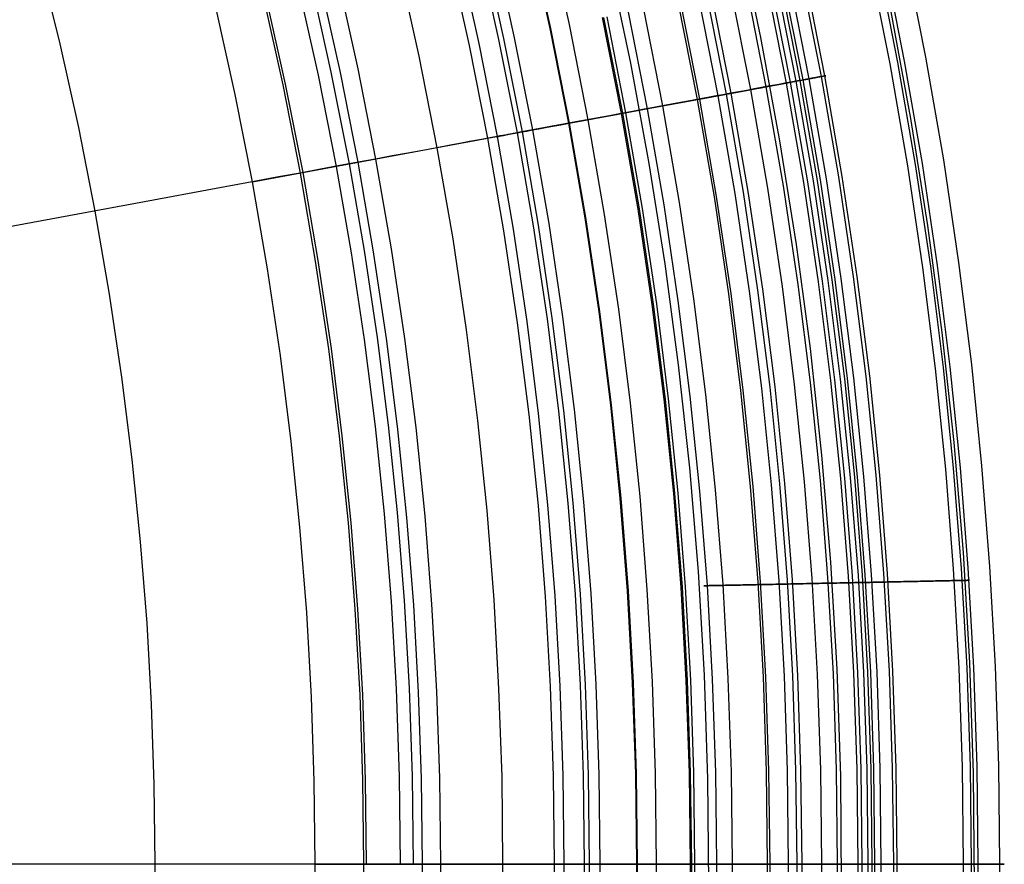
# Model space of a CAD drawing. Header units: millimetres. Extents: x -14 to 488, y -50 to 50.
# Tile 24 of 256: x 145 to 156, y 0 to 10. Entities that reach past the tile are written whole.
import ezdxf

# ---------------------------------------------------------------- set-up
doc = ezdxf.new("R2010")
doc.units = ezdxf.units.MM
doc.header["$MEASUREMENT"] = 0
doc.layers.add('Default', color=7, linetype='Continuous')

msp = doc.modelspace()

# ---------------------------------------------------------------- linework, layer by layer
at = {"layer": 'Default'}
for points in [[(150.63, 10.506), (150.868, 9.435), (151.078, 8.366), (151.263, 7.3), (151.421, 6.239), (151.553, 5.182), (151.66, 4.131), (151.742, 3.087), (151.8, 2.05), (151.835, 1.02), (151.846, 0)], [(150.64, 10.508), (150.878, 9.437), (151.089, 8.368), (151.273, 7.302), (151.431, 6.24), (151.563, 5.183), (151.67, 4.132), (151.753, 3.087), (151.811, 2.05), (151.845, 1.021), (151.856, 0)], [(150.848, 10.557), (151.087, 9.481), (151.299, 8.407), (151.484, 7.336), (151.643, 6.269), (151.776, 5.207), (151.884, 4.151), (151.966, 3.102), (152.025, 2.06), (152.059, 1.025), (152.071, 0)], [(153.103, -10.067), (153.348, -8.842), (153.559, -7.617), (153.739, -6.388), (153.888, -5.155), (154.005, -3.918), (154.089, -2.692), (154.142, -1.463), (154.163, -0.234), (154.154, 0.995), (154.114, 2.205), (154.043, 3.413), (153.942, 4.619), (153.812, 5.822), (153.654, 6.997), (153.468, 8.168), (153.253, 9.334), (153.01, 10.494)], [(153.103, -10.067), (153.348, -8.842), (153.559, -7.617), (153.739, -6.388), (153.888, -5.155), (154.005, -3.918), (154.089, -2.692), (154.142, -1.463), (154.163, -0.234), (154.154, 0.995), (154.114, 2.205), (154.043, 3.413), (153.942, 4.619), (153.812, 5.822), (153.654, 6.997), (153.468, 8.168), (153.253, 9.334), (153.01, 10.494)], [(150.056, 10.371), (150.291, 9.314), (150.499, 8.259), (150.681, 7.207), (150.837, 6.159), (150.968, 5.116), (151.073, 4.078), (151.154, 3.047), (151.212, 2.023), (151.246, 1.007), (151.257, 0)], [(150.111, 10.384), (150.347, 9.325), (150.555, 8.269), (150.737, 7.216), (150.893, 6.166), (151.024, 5.122), (151.13, 4.083), (151.211, 3.051), (151.269, 2.026), (151.302, 1.009), (151.314, 0)], [(150.228, 10.411), (150.464, 9.35), (150.673, 8.291), (150.856, 7.235), (151.012, 6.183), (151.143, 5.136), (151.249, 4.094), (151.331, 3.059), (151.388, 2.031), (151.422, 1.011), (151.434, 0)], [(149.726, 10.294), (149.959, 9.244), (150.166, 8.197), (150.346, 7.153), (150.501, 6.113), (150.631, 5.077), (150.736, 4.048), (150.816, 3.024), (150.873, 2.008), (150.907, 1), (150.918, 0)], [(149.832, 10.318), (150.066, 9.266), (150.273, 8.217), (150.454, 7.17), (150.609, 6.127), (150.739, 5.09), (150.844, 4.057), (150.925, 3.032), (150.982, 2.013), (151.016, 1.002), (151.027, 0)], [(154.882, 10.276), (155.112, 9.112), (155.313, 7.952), (155.485, 6.795), (155.629, 5.644), (155.745, 4.5), (155.835, 3.362), (155.898, 2.232), (155.936, 1.112), (155.948, 0)], [(145.101, 10.208), (145.335, 9.263), (145.545, 8.319), (145.73, 7.376), (145.893, 6.437), (146.032, 5.501), (146.149, 4.569), (146.243, 3.642), (146.316, 2.722), (146.367, 1.807), (146.397, 0.9), (146.407, 0)], [(145.101, 10.208), (145.335, 9.263), (145.545, 8.319), (145.73, 7.376), (145.893, 6.437), (146.032, 5.501), (146.149, 4.569), (146.243, 3.642), (146.316, 2.722), (146.367, 1.807), (146.397, 0.9), (146.407, 0)], [(149.159, 10.16), (149.389, 9.125), (149.593, 8.091), (149.772, 7.06), (149.924, 6.034), (150.052, 5.012), (150.156, 3.995), (150.235, 2.985), (150.291, 1.982), (150.325, 0.987), (150.336, 0)], [(151.636, -9.754), (151.873, -8.567), (152.078, -7.381), (152.253, -6.19), (152.397, -4.995), (152.51, -3.796), (152.591, -2.608), (152.642, -1.418), (152.663, -0.227), (152.654, 0.964), (152.615, 2.136), (152.547, 3.307), (152.449, 4.475), (152.323, 5.641), (152.17, 6.78), (151.99, 7.914), (151.782, 9.044), (151.546, 10.168)], [(154.48, 10.192), (154.708, 9.037), (154.907, 7.886), (155.078, 6.74), (155.221, 5.598), (155.336, 4.463), (155.425, 3.335), (155.488, 2.214), (155.525, 1.102), (155.537, 0)], [(154.568, 10.21), (154.796, 9.054), (154.995, 7.901), (155.166, 6.752), (155.31, 5.608), (155.425, 4.471), (155.514, 3.341), (155.577, 2.218), (155.614, 1.104), (155.627, 0)], [(154.643, 10.226), (154.872, 9.068), (155.072, 7.913), (155.243, 6.762), (155.386, 5.617), (155.502, 4.478), (155.591, 3.346), (155.654, 2.222), (155.692, 1.106), (155.704, 0)], [(153.708, 10.03), (153.932, 8.894), (154.128, 7.761), (154.296, 6.632), (154.437, 5.509), (154.551, 4.392), (154.638, 3.282), (154.7, 2.179), (154.736, 1.085), (154.748, 0)], [(153.747, 10.038), (153.972, 8.901), (154.168, 7.767), (154.336, 6.638), (154.477, 5.514), (154.591, 4.395), (154.678, 3.284), (154.74, 2.181), (154.776, 1.086), (154.788, 0)], [(148.023, 9.935), (148.252, 8.911), (148.456, 7.88), (148.625, 6.904), (148.771, 5.925), (148.896, 4.942), (148.997, 3.957), (149.077, 2.969), (149.133, 1.98), (149.167, 0.99), (149.179, 0)], [(149.331, 0), (149.319, 0.994), (149.285, 1.987), (149.228, 2.98), (149.149, 3.971), (149.047, 4.959), (148.922, 5.946), (148.775, 6.929), (148.605, 7.908), (148.401, 8.942), (148.172, 9.97)], [(148.274, 9.953), (148.5, 8.938), (148.699, 7.926), (148.874, 6.916), (149.024, 5.91), (149.149, 4.909), (149.25, 3.914), (149.328, 2.924), (149.383, 1.942), (149.416, 0.967), (149.427, 0)], [(148.475, 10), (148.701, 8.98), (148.902, 7.963), (149.078, 6.949), (149.228, 5.938), (149.354, 4.933), (149.456, 3.932), (149.534, 2.938), (149.589, 1.951), (149.622, 0.971), (149.633, 0)], [(153.088, 9.9), (153.31, 8.779), (153.503, 7.661), (153.669, 6.547), (153.808, 5.438), (153.92, 4.335), (154.006, 3.239), (154.067, 2.151), (154.103, 1.071), (154.115, 0)], [(153.315, 9.948), (153.537, 8.821), (153.732, 7.697), (153.898, 6.578), (154.038, 5.464), (154.151, 4.356), (154.237, 3.255), (154.298, 2.161), (154.335, 1.076), (154.347, 0)], [(153.36, 9.957), (153.583, 8.829), (153.777, 7.705), (153.944, 6.584), (154.083, 5.469), (154.196, 4.36), (154.283, 3.258), (154.344, 2.163), (154.381, 1.077), (154.393, 0)], [(153.425, 9.971), (153.648, 8.841), (153.842, 7.715), (154.009, 6.593), (154.149, 5.477), (154.262, 4.366), (154.349, 3.262), (154.411, 2.166), (154.447, 1.078), (154.459, 0)], [(153.47, 9.98), (153.693, 8.85), (153.888, 7.722), (154.055, 6.599), (154.195, 5.482), (154.308, 4.37), (154.395, 3.265), (154.457, 2.168), (154.493, 1.079), (154.505, 0)], [(153.502, 9.987), (153.725, 8.856), (153.92, 7.728), (154.087, 6.604), (154.227, 5.485), (154.34, 4.373), (154.427, 3.267), (154.489, 2.17), (154.525, 1.08), (154.537, 0)], [(153.571, 10.001), (153.795, 8.868), (153.99, 7.739), (154.157, 6.613), (154.298, 5.493), (154.411, 4.379), (154.498, 3.272), (154.56, 2.173), (154.596, 1.082), (154.608, 0)], [(147.63, 9.802), (147.852, 8.802), (148.049, 7.805), (148.22, 6.811), (148.368, 5.821), (148.491, 4.835), (148.591, 3.854), (148.668, 2.88), (148.722, 1.912), (148.754, 0.952), (148.765, 0)], [(147.659, 9.808), (147.881, 8.808), (148.078, 7.811), (148.25, 6.816), (148.398, 5.825), (148.521, 4.838), (148.621, 3.857), (148.698, 2.882), (148.752, 1.914), (148.784, 0.953), (148.795, 0)], [(152.547, 9.787), (152.765, 8.678), (152.957, 7.573), (153.121, 6.471), (153.258, 5.375), (153.369, 4.285), (153.454, 3.202), (153.514, 2.126), (153.55, 1.059), (153.562, 0)], [(152.64, 9.806), (152.859, 8.695), (153.051, 7.588), (153.215, 6.484), (153.353, 5.386), (153.464, 4.294), (153.549, 3.208), (153.61, 2.13), (153.645, 1.061), (153.657, 0)], [(152.695, 9.818), (152.914, 8.706), (153.106, 7.597), (153.27, 6.492), (153.408, 5.392), (153.519, 4.299), (153.605, 3.212), (153.665, 2.133), (153.701, 1.062), (153.713, 0)], [(152.913, 9.864), (153.134, 8.746), (153.327, 7.632), (153.492, 6.522), (153.63, 5.418), (153.742, 4.319), (153.828, 3.227), (153.889, 2.143), (153.924, 1.067), (153.936, 0)], [(148.219, 0), (148.208, 0.94), (148.176, 1.888), (148.123, 2.843), (148.047, 3.805), (147.949, 4.773), (147.827, 5.746), (147.681, 6.724), (147.512, 7.706), (147.317, 8.69), (147.098, 9.677)], [(152.315, 9.738), (152.532, 8.635), (152.723, 7.535), (152.886, 6.439), (153.022, 5.349), (153.133, 4.264), (153.218, 3.186), (153.278, 2.116), (153.313, 1.053), (153.325, 0)], [(152.341, 9.744), (152.559, 8.64), (152.749, 7.539), (152.913, 6.443), (153.049, 5.352), (153.16, 4.266), (153.245, 3.188), (153.305, 2.117), (153.34, 1.054), (153.352, 0)], [(151.511, 9.569), (151.725, 8.485), (151.911, 7.405), (152.072, 6.328), (152.206, 5.256), (152.314, 4.19), (152.398, 3.131), (152.457, 2.079), (152.492, 1.035), (152.503, 0)], [(151.752, 9.62), (151.967, 8.53), (152.155, 7.444), (152.316, 6.361), (152.451, 5.284), (152.56, 4.212), (152.644, 3.147), (152.703, 2.09), (152.738, 1.041), (152.75, 0)], [(151.926, 9.656), (152.142, 8.563), (152.33, 7.472), (152.492, 6.385), (152.627, 5.304), (152.737, 4.228), (152.821, 3.159), (152.88, 2.098), (152.916, 1.044), (152.927, 0)], [(151.926, 9.656), (152.142, 8.563), (152.33, 7.472), (152.492, 6.385), (152.627, 5.304), (152.737, 4.228), (152.821, 3.159), (152.88, 2.098), (152.916, 1.044), (152.927, 0)], [(154.57, -10.379), (154.822, -9.116), (155.041, -7.854), (155.226, -6.587), (155.379, -5.315), (155.5, -4.04), (155.586, -2.775), (155.641, -1.509), (155.663, -0.242), (155.653, 1.026), (155.612, 2.273), (155.539, 3.519), (155.436, 4.762), (155.301, 6.003), (155.138, 7.214), (154.947, 8.422), (154.725, 9.624)], [(151.461, 9.559), (151.675, 8.476), (151.861, 7.396), (152.021, 6.321), (152.155, 5.25), (152.264, 4.186), (152.347, 3.127), (152.406, 2.077), (152.441, 1.034), (152.452, 0)], [(151.475, 9.562), (151.689, 8.479), (151.876, 7.399), (152.036, 6.323), (152.17, 5.252), (152.278, 4.187), (152.362, 3.128), (152.42, 2.077), (152.455, 1.034), (152.467, 0)], [(151.027, 0), (151.016, -1.002), (150.982, -2.013), (150.925, -3.032), (150.844, -4.057), (150.739, -5.09), (150.609, -6.127), (150.454, -7.17), (150.273, -8.217), (150.066, -9.266), (149.832, -10.318)], [(151.314, 0), (151.302, -1.009), (151.269, -2.026), (151.211, -3.051), (151.13, -4.083), (151.024, -5.122), (150.893, -6.166), (150.737, -7.216), (150.555, -8.269), (150.347, -9.325), (150.111, -10.384)], [(151.856, 0), (151.845, -1.021), (151.811, -2.05), (151.753, -3.087), (151.67, -4.132), (151.563, -5.183), (151.431, -6.24), (151.273, -7.302), (151.089, -8.368), (150.878, -9.437), (150.64, -10.508)], [(152.452, 0), (152.441, -1.034), (152.406, -2.077), (152.347, -3.127), (152.264, -4.186), (152.155, -5.25), (152.021, -6.321), (151.861, -7.396), (151.675, -8.476), (151.461, -9.559)], [(152.467, 0), (152.455, -1.034), (152.42, -2.077), (152.362, -3.128), (152.278, -4.187), (152.17, -5.252), (152.036, -6.323), (151.876, -7.399), (151.689, -8.479), (151.475, -9.562)], [(152.503, 0), (152.492, -1.035), (152.457, -2.079), (152.398, -3.131), (152.314, -4.19), (152.206, -5.256), (152.072, -6.328), (151.911, -7.405), (151.725, -8.485), (151.511, -9.569)], [(152.75, 0), (152.738, -1.041), (152.703, -2.09), (152.644, -3.147), (152.56, -4.212), (152.451, -5.284), (152.316, -6.361), (152.155, -7.444), (151.967, -8.53), (151.752, -9.62)], [(152.927, 0), (152.916, -1.044), (152.88, -2.098), (152.821, -3.159), (152.737, -4.228), (152.627, -5.304), (152.492, -6.385), (152.33, -7.472), (152.142, -8.563), (151.926, -9.656)], [(152.927, 0), (152.916, -1.044), (152.88, -2.098), (152.821, -3.159), (152.737, -4.228), (152.627, -5.304), (152.492, -6.385), (152.33, -7.472), (152.142, -8.563), (151.926, -9.656)], [(153.325, 0), (153.313, -1.053), (153.278, -2.116), (153.218, -3.186), (153.133, -4.264), (153.022, -5.349), (152.886, -6.439), (152.723, -7.535), (152.532, -8.635), (152.315, -9.738)], [(153.562, 0), (153.55, -1.059), (153.514, -2.126), (153.454, -3.202), (153.369, -4.285), (153.258, -5.375), (153.121, -6.471), (152.957, -7.573), (152.765, -8.678), (152.547, -9.787)], [(153.657, 0), (153.645, -1.061), (153.61, -2.13), (153.549, -3.208), (153.464, -4.294), (153.353, -5.386), (153.215, -6.484), (153.051, -7.588), (152.859, -8.695), (152.64, -9.806)], [(153.713, 0), (153.701, -1.062), (153.665, -2.133), (153.605, -3.212), (153.519, -4.299), (153.408, -5.392), (153.27, -6.492), (153.106, -7.597), (152.914, -8.706), (152.695, -9.818)], [(153.936, 0), (153.924, -1.067), (153.889, -2.143), (153.828, -3.227), (153.742, -4.319), (153.63, -5.418), (153.492, -6.522), (153.327, -7.632), (153.134, -8.746), (152.913, -9.864)], [(154.115, 0), (154.103, -1.071), (154.067, -2.151), (154.006, -3.239), (153.92, -4.335), (153.808, -5.438), (153.669, -6.547), (153.503, -7.661), (153.31, -8.779), (153.088, -9.9)], [(154.347, 0), (154.335, -1.076), (154.298, -2.161), (154.237, -3.255), (154.151, -4.356), (154.038, -5.464), (153.898, -6.578), (153.732, -7.697), (153.537, -8.821), (153.315, -9.948)], [(154.459, 0), (154.447, -1.078), (154.411, -2.166), (154.349, -3.262), (154.262, -4.366), (154.149, -5.477), (154.009, -6.593), (153.842, -7.715), (153.648, -8.841), (153.425, -9.971)], [(154.505, 0), (154.493, -1.079), (154.457, -2.168), (154.395, -3.265), (154.308, -4.37), (154.195, -5.482), (154.055, -6.599), (153.888, -7.722), (153.693, -8.85), (153.47, -9.98)], [(154.537, 0), (154.525, -1.08), (154.489, -2.17), (154.427, -3.267), (154.34, -4.373), (154.227, -5.485), (154.087, -6.604), (153.92, -7.728), (153.725, -8.856), (153.502, -9.987)], [(154.748, 0), (154.736, -1.085), (154.7, -2.179), (154.638, -3.282), (154.551, -4.392), (154.437, -5.509), (154.296, -6.632), (154.128, -7.761), (153.932, -8.894), (153.708, -10.03)], [(154.788, 0), (154.776, -1.086), (154.74, -2.181), (154.678, -3.284), (154.591, -4.395), (154.477, -5.514), (154.336, -6.638), (154.168, -7.767), (153.972, -8.901), (153.747, -10.038)], [(155.537, 0), (155.525, -1.102), (155.488, -2.214), (155.425, -3.335), (155.336, -4.463), (155.221, -5.598), (155.078, -6.74), (154.907, -7.886), (154.708, -9.037), (154.48, -10.192)], [(155.627, 0), (155.614, -1.104), (155.577, -2.218), (155.514, -3.341), (155.425, -4.471), (155.31, -5.608), (155.166, -6.752), (154.995, -7.901), (154.796, -9.054), (154.568, -10.21)], [(155.704, 0), (155.692, -1.106), (155.654, -2.222), (155.591, -3.346), (155.502, -4.478), (155.386, -5.617), (155.243, -6.762), (155.072, -7.913), (154.872, -9.068), (154.643, -10.226)], [(155.948, 0), (155.936, -1.112), (155.898, -2.232), (155.835, -3.362), (155.745, -4.5), (155.629, -5.644), (155.485, -6.795), (155.313, -7.952), (155.112, -9.112), (154.882, -10.276)], [(146.407, 0), (146.397, -0.9), (146.367, -1.807), (146.316, -2.722), (146.243, -3.642), (146.149, -4.569), (146.032, -5.501), (145.893, -6.437), (145.73, -7.376), (145.545, -8.319), (145.335, -9.263), (145.101, -10.208)], [(146.407, 0), (146.397, -0.9), (146.367, -1.807), (146.316, -2.722), (146.243, -3.642), (146.149, -4.569), (146.032, -5.501), (145.893, -6.437), (145.73, -7.376), (145.545, -8.319), (145.335, -9.263), (145.101, -10.208)], [(147.098, -9.677), (147.317, -8.69), (147.512, -7.706), (147.681, -6.724), (147.827, -5.746), (147.949, -4.773), (148.047, -3.805), (148.123, -2.843), (148.176, -1.888), (148.208, -0.94), (148.219, 0)], [(148.765, 0), (148.754, -0.952), (148.722, -1.912), (148.668, -2.88), (148.591, -3.854), (148.491, -4.835), (148.368, -5.821), (148.22, -6.811), (148.049, -7.805), (147.852, -8.802), (147.63, -9.802)], [(149.427, 0), (149.416, -0.967), (149.383, -1.942), (149.328, -2.924), (149.25, -3.914), (149.149, -4.909), (149.024, -5.91), (148.874, -6.916), (148.699, -7.926), (148.5, -8.938), (148.274, -9.953)], [(149.633, 0), (149.622, -0.971), (149.589, -1.951), (149.534, -2.938), (149.456, -3.932), (149.354, -4.933), (149.228, -5.938), (149.078, -6.949), (148.902, -7.963), (148.701, -8.98), (148.475, -10)], [(150.336, 0), (150.325, -0.987), (150.291, -1.982), (150.235, -2.985), (150.156, -3.995), (150.052, -5.012), (149.924, -6.034), (149.772, -7.06), (149.593, -8.091), (149.389, -9.125), (149.159, -10.16)], [(150.918, 0), (150.907, -1), (150.873, -2.008), (150.816, -3.024), (150.736, -4.048), (150.631, -5.077), (150.501, -6.113), (150.346, -7.153), (150.166, -8.197), (149.959, -9.244), (149.726, -10.294)], [(151.257, 0), (151.246, -1.007), (151.212, -2.023), (151.154, -3.047), (151.073, -4.078), (150.968, -5.116), (150.837, -6.159), (150.681, -7.207), (150.499, -8.259), (150.291, -9.314), (150.056, -10.371)], [(151.434, 0), (151.422, -1.011), (151.388, -2.031), (151.331, -3.059), (151.249, -4.094), (151.143, -5.136), (151.012, -6.183), (150.856, -7.235), (150.673, -8.291), (150.464, -9.35), (150.228, -10.411)], [(151.846, 0), (151.835, -1.02), (151.8, -2.05), (151.742, -3.087), (151.66, -4.131), (151.553, -5.182), (151.421, -6.239), (151.263, -7.3), (151.078, -8.366), (150.868, -9.435), (150.63, -10.506)], [(152.071, 0), (152.059, -1.025), (152.025, -2.06), (151.966, -3.102), (151.884, -4.151), (151.776, -5.207), (151.643, -6.269), (151.484, -7.336), (151.299, -8.407), (151.087, -9.481), (150.848, -10.557)], [(153.352, 0), (153.34, -1.054), (153.305, -2.117), (153.245, -3.188), (153.16, -4.266), (153.049, -5.352), (152.913, -6.443), (152.749, -7.539), (152.559, -8.64), (152.341, -9.744)], [(154.393, 0), (154.381, -1.077), (154.344, -2.163), (154.283, -3.258), (154.196, -4.36), (154.083, -5.469), (153.944, -6.584), (153.777, -7.705), (153.583, -8.829), (153.36, -9.957)], [(154.608, 0), (154.596, -1.082), (154.56, -2.173), (154.498, -3.272), (154.411, -4.379), (154.298, -5.493), (154.157, -6.613), (153.99, -7.739), (153.795, -8.868), (153.571, -10.001)]]:
    msp.add_lwpolyline(points, dxfattribs=at)
at = {"layer": 'Default', "extrusion": (-0.181963, 0.983305, 0)}
msp.add_lwpolyline([(-147.659, 77.808), (-147.658, 77.812), (-147.656, 77.816), (-147.655, 77.821), (-147.653, 77.825), (-147.652, 77.829), (-147.65, 77.833), (-147.648, 77.838), (-147.646, 77.842), (-147.644, 77.846), (-147.641, 77.85), (-147.639, 77.854), (-147.636, 77.859), (-147.634, 77.863), (-147.631, 77.867), (-147.628, 77.871), (-147.625, 77.875), (-147.622, 77.879), (-147.619, 77.882), (-147.615, 77.886), (-147.612, 77.89), (-147.608, 77.893), (-147.605, 77.897), (-147.601, 77.901), (-147.597, 77.904), (-147.593, 77.907), (-147.589, 77.91), (-147.585, 77.913), (-147.581, 77.916), (-147.577, 77.919), (-147.572, 77.922), (-147.568, 77.925), (-147.563, 77.927), (-147.559, 77.93), (-147.554, 77.932), (-147.549, 77.934), (-147.545, 77.936), (-147.54, 77.938), (-147.535, 77.94), (-147.53, 77.942), (-147.525, 77.943), (-147.52, 77.945), (-147.515, 77.946), (-147.51, 77.947), (-147.506, 77.948), (-147.501, 77.949), (-147.496, 77.95), (-147.491, 77.951), (-147.486, 77.951), (-147.481, 77.952), (-147.476, 77.952), (-147.471, 77.952), (-147.466, 77.952), (-147.461, 77.952), (-147.456, 77.952), (-147.452, 77.951), (-147.447, 77.951), (-147.442, 77.95), (-147.438, 77.95), (-147.433, 77.949), (-147.429, 77.948), (-147.424, 77.947), (-147.42, 77.946), (-147.415, 77.945), (-147.411, 77.944)], dxfattribs=at)
at = {"layer": 'Default', "extrusion": (-0.120553, 0.992707, 0)}
for points in [[(-151.892, 25.334), (-151.892, 25.301), (-151.893, 25.267), (-151.895, 25.234), (-151.898, 25.2), (-151.901, 25.165), (-151.906, 25.131), (-151.911, 25.096), (-151.917, 25.061), (-151.924, 25.027), (-151.931, 24.992), (-151.94, 24.957), (-151.95, 24.922), (-151.96, 24.887), (-151.972, 24.852), (-151.984, 24.817), (-151.997, 24.782), (-152.011, 24.748), (-152.026, 24.713), (-152.042, 24.679), (-152.059, 24.645), (-152.077, 24.612), (-152.096, 24.579), (-152.116, 24.546), (-152.136, 24.514), (-152.158, 24.482), (-152.18, 24.45), (-152.203, 24.419), (-152.227, 24.389), (-152.252, 24.359), (-152.278, 24.33), (-152.304, 24.301), (-152.331, 24.274), (-152.359, 24.247), (-152.387, 24.22), (-152.417, 24.195), (-152.446, 24.17), (-152.477, 24.146), (-152.508, 24.123), (-152.539, 24.1), (-152.571, 24.079), (-152.603, 24.058), (-152.636, 24.039), (-152.669, 24.02), (-152.703, 24.002), (-152.737, 23.985), (-152.771, 23.969), (-152.805, 23.954), (-152.84, 23.94), (-152.874, 23.926), (-152.909, 23.914), (-152.944, 23.903), (-152.979, 23.892), (-153.014, 23.883), (-153.049, 23.874), (-153.084, 23.866), (-153.119, 23.859), (-153.154, 23.853), (-153.188, 23.848), (-153.223, 23.844), (-153.257, 23.84), (-153.291, 23.838), (-153.325, 23.836), (-153.358, 23.835), (-153.392, 23.834), (-153.425, 23.835), (-153.459, 23.836), (-153.492, 23.838), (-153.527, 23.84), (-153.561, 23.844), (-153.595, 23.848), (-153.63, 23.853), (-153.665, 23.859), (-153.7, 23.866), (-153.735, 23.874), (-153.769, 23.883), (-153.804, 23.892), (-153.839, 23.903), (-153.874, 23.914), (-153.909, 23.926), (-153.944, 23.94), (-153.978, 23.954), (-154.013, 23.969), (-154.047, 23.985), (-154.081, 24.002), (-154.114, 24.02), (-154.147, 24.039), (-154.18, 24.058), (-154.213, 24.079), (-154.244, 24.1), (-154.276, 24.123), (-154.307, 24.146), (-154.337, 24.17), (-154.367, 24.195), (-154.396, 24.22), (-154.425, 24.247), (-154.452, 24.274), (-154.48, 24.301), (-154.506, 24.33), (-154.531, 24.359), (-154.556, 24.389), (-154.58, 24.419), (-154.603, 24.45), (-154.626, 24.482), (-154.647, 24.514), (-154.668, 24.546), (-154.688, 24.579), (-154.706, 24.612), (-154.724, 24.645), (-154.741, 24.679), (-154.757, 24.713), (-154.772, 24.748), (-154.786, 24.782), (-154.8, 24.817), (-154.812, 24.852), (-154.823, 24.887), (-154.834, 24.922), (-154.843, 24.957), (-154.852, 24.992), (-154.86, 25.027), (-154.867, 25.061), (-154.873, 25.096), (-154.878, 25.131), (-154.882, 25.165), (-154.886, 25.2), (-154.888, 25.234), (-154.89, 25.267), (-154.891, 25.301), (-154.892, 25.334)], [(-154.892, 25.334), (-154.891, 25.368), (-154.89, 25.401), (-154.888, 25.435), (-154.886, 25.469), (-154.882, 25.503), (-154.878, 25.538), (-154.873, 25.573), (-154.867, 25.607), (-154.86, 25.642), (-154.852, 25.677), (-154.843, 25.712), (-154.834, 25.747), (-154.823, 25.782), (-154.812, 25.817), (-154.8, 25.852), (-154.786, 25.886), (-154.772, 25.921), (-154.757, 25.955), (-154.741, 25.989), (-154.724, 26.023), (-154.706, 26.057), (-154.688, 26.09), (-154.668, 26.123), (-154.647, 26.155), (-154.626, 26.187), (-154.603, 26.219), (-154.58, 26.249), (-154.556, 26.28), (-154.531, 26.31), (-154.506, 26.339), (-154.48, 26.367), (-154.452, 26.395), (-154.425, 26.422), (-154.396, 26.448), (-154.367, 26.474), (-154.337, 26.499), (-154.307, 26.523), (-154.276, 26.546), (-154.244, 26.568), (-154.213, 26.59), (-154.18, 26.61), (-154.147, 26.63), (-154.114, 26.649), (-154.081, 26.667), (-154.047, 26.684), (-154.013, 26.7), (-153.978, 26.715), (-153.944, 26.729), (-153.909, 26.742), (-153.874, 26.755), (-153.839, 26.766), (-153.804, 26.776), (-153.769, 26.786), (-153.735, 26.795), (-153.7, 26.802), (-153.665, 26.809), (-153.63, 26.815), (-153.595, 26.82), (-153.561, 26.825), (-153.527, 26.828), (-153.492, 26.831), (-153.459, 26.833), (-153.425, 26.834), (-153.392, 26.834), (-153.358, 26.834), (-153.325, 26.833), (-153.291, 26.831), (-153.257, 26.828), (-153.223, 26.825), (-153.188, 26.82), (-153.154, 26.815), (-153.119, 26.809), (-153.084, 26.802), (-153.049, 26.795), (-153.014, 26.786), (-152.979, 26.776), (-152.944, 26.766), (-152.909, 26.755), (-152.874, 26.742), (-152.84, 26.729), (-152.805, 26.715), (-152.771, 26.7), (-152.737, 26.684), (-152.703, 26.667), (-152.669, 26.649), (-152.636, 26.63), (-152.603, 26.61), (-152.571, 26.59), (-152.539, 26.568), (-152.508, 26.546), (-152.477, 26.523), (-152.446, 26.499), (-152.417, 26.474), (-152.387, 26.448), (-152.359, 26.422), (-152.331, 26.395), (-152.304, 26.367), (-152.278, 26.339), (-152.252, 26.31), (-152.227, 26.28), (-152.203, 26.249), (-152.18, 26.219), (-152.158, 26.187), (-152.136, 26.155), (-152.116, 26.123), (-152.096, 26.09), (-152.077, 26.057), (-152.059, 26.023), (-152.042, 25.989), (-152.026, 25.955), (-152.011, 25.921), (-151.997, 25.886), (-151.984, 25.852), (-151.972, 25.817), (-151.96, 25.782), (-151.95, 25.747), (-151.94, 25.712), (-151.931, 25.677), (-151.924, 25.642), (-151.917, 25.607), (-151.911, 25.573), (-151.906, 25.538), (-151.901, 25.503), (-151.898, 25.469), (-151.895, 25.435), (-151.893, 25.401), (-151.892, 25.368), (-151.892, 25.334)]]:
    msp.add_lwpolyline(points, dxfattribs=at)
at = {"layer": 'Default', "extrusion": (-0.020603, 0.999788, 0)}
for points in [[(-152.641, 25.334), (-152.642, 25.301), (-152.643, 25.267), (-152.645, 25.234), (-152.647, 25.2), (-152.651, 25.165), (-152.655, 25.131), (-152.66, 25.096), (-152.666, 25.061), (-152.673, 25.027), (-152.681, 24.992), (-152.69, 24.957), (-152.699, 24.922), (-152.71, 24.887), (-152.721, 24.852), (-152.733, 24.817), (-152.747, 24.782), (-152.761, 24.748), (-152.776, 24.713), (-152.792, 24.679), (-152.809, 24.645), (-152.827, 24.612), (-152.846, 24.579), (-152.865, 24.546), (-152.886, 24.514), (-152.907, 24.482), (-152.93, 24.45), (-152.953, 24.419), (-152.977, 24.389), (-153.002, 24.359), (-153.027, 24.33), (-153.054, 24.301), (-153.081, 24.274), (-153.109, 24.247), (-153.137, 24.22), (-153.166, 24.195), (-153.196, 24.17), (-153.226, 24.146), (-153.257, 24.123), (-153.289, 24.1), (-153.321, 24.079), (-153.353, 24.058), (-153.386, 24.039), (-153.419, 24.02), (-153.452, 24.002), (-153.486, 23.985), (-153.52, 23.969), (-153.555, 23.954), (-153.589, 23.94), (-153.624, 23.926), (-153.659, 23.914), (-153.694, 23.903), (-153.729, 23.892), (-153.764, 23.883), (-153.799, 23.874), (-153.834, 23.866), (-153.868, 23.859), (-153.903, 23.853), (-153.938, 23.848), (-153.972, 23.844), (-154.007, 23.84), (-154.041, 23.838), (-154.075, 23.836), (-154.108, 23.835), (-154.141, 23.834), (-154.175, 23.835), (-154.208, 23.836), (-154.242, 23.838), (-154.276, 23.84), (-154.31, 23.844), (-154.345, 23.848), (-154.38, 23.853), (-154.414, 23.859), (-154.449, 23.866), (-154.484, 23.874), (-154.519, 23.883), (-154.554, 23.892), (-154.589, 23.903), (-154.624, 23.914), (-154.659, 23.926), (-154.694, 23.94), (-154.728, 23.954), (-154.762, 23.969), (-154.797, 23.985), (-154.83, 24.002), (-154.864, 24.02), (-154.897, 24.039), (-154.93, 24.058), (-154.962, 24.079), (-154.994, 24.1), (-155.026, 24.123), (-155.056, 24.146), (-155.087, 24.17), (-155.117, 24.195), (-155.146, 24.22), (-155.174, 24.247), (-155.202, 24.274), (-155.229, 24.301), (-155.256, 24.33), (-155.281, 24.359), (-155.306, 24.389), (-155.33, 24.419), (-155.353, 24.45), (-155.375, 24.482), (-155.397, 24.514), (-155.417, 24.546), (-155.437, 24.579), (-155.456, 24.612), (-155.474, 24.645), (-155.491, 24.679), (-155.507, 24.713), (-155.522, 24.748), (-155.536, 24.782), (-155.549, 24.817), (-155.562, 24.852), (-155.573, 24.887), (-155.583, 24.922), (-155.593, 24.957), (-155.602, 24.992), (-155.609, 25.027), (-155.616, 25.061), (-155.622, 25.096), (-155.628, 25.131), (-155.632, 25.165), (-155.635, 25.2), (-155.638, 25.234), (-155.64, 25.267), (-155.641, 25.301), (-155.641, 25.334)], [(-155.641, 25.334), (-155.641, 25.368), (-155.64, 25.401), (-155.638, 25.435), (-155.635, 25.469), (-155.632, 25.503), (-155.628, 25.538), (-155.622, 25.573), (-155.616, 25.607), (-155.609, 25.642), (-155.602, 25.677), (-155.593, 25.712), (-155.583, 25.747), (-155.573, 25.782), (-155.562, 25.817), (-155.549, 25.852), (-155.536, 25.886), (-155.522, 25.921), (-155.507, 25.955), (-155.491, 25.989), (-155.474, 26.023), (-155.456, 26.057), (-155.437, 26.09), (-155.417, 26.123), (-155.397, 26.155), (-155.375, 26.187), (-155.353, 26.219), (-155.33, 26.249), (-155.306, 26.28), (-155.281, 26.31), (-155.256, 26.339), (-155.229, 26.367), (-155.202, 26.395), (-155.174, 26.422), (-155.146, 26.448), (-155.117, 26.474), (-155.087, 26.499), (-155.056, 26.523), (-155.026, 26.546), (-154.994, 26.568), (-154.962, 26.59), (-154.93, 26.61), (-154.897, 26.63), (-154.864, 26.649), (-154.83, 26.667), (-154.797, 26.684), (-154.762, 26.7), (-154.728, 26.715), (-154.694, 26.729), (-154.659, 26.742), (-154.624, 26.755), (-154.589, 26.766), (-154.554, 26.776), (-154.519, 26.786), (-154.484, 26.795), (-154.449, 26.802), (-154.414, 26.809), (-154.38, 26.815), (-154.345, 26.82), (-154.31, 26.825), (-154.276, 26.828), (-154.242, 26.831), (-154.208, 26.833), (-154.175, 26.834), (-154.141, 26.834), (-154.108, 26.834), (-154.075, 26.833), (-154.041, 26.831), (-154.007, 26.828), (-153.972, 26.825), (-153.938, 26.82), (-153.903, 26.815), (-153.868, 26.809), (-153.834, 26.802), (-153.799, 26.795), (-153.764, 26.786), (-153.729, 26.776), (-153.694, 26.766), (-153.659, 26.755), (-153.624, 26.742), (-153.589, 26.729), (-153.555, 26.715), (-153.52, 26.7), (-153.486, 26.684), (-153.452, 26.667), (-153.419, 26.649), (-153.386, 26.63), (-153.353, 26.61), (-153.321, 26.59), (-153.289, 26.568), (-153.257, 26.546), (-153.226, 26.523), (-153.196, 26.499), (-153.166, 26.474), (-153.137, 26.448), (-153.109, 26.422), (-153.081, 26.395), (-153.054, 26.367), (-153.027, 26.339), (-153.002, 26.31), (-152.977, 26.28), (-152.953, 26.249), (-152.93, 26.219), (-152.907, 26.187), (-152.886, 26.155), (-152.865, 26.123), (-152.846, 26.09), (-152.827, 26.057), (-152.809, 26.023), (-152.792, 25.989), (-152.776, 25.955), (-152.761, 25.921), (-152.747, 25.886), (-152.733, 25.852), (-152.721, 25.817), (-152.71, 25.782), (-152.699, 25.747), (-152.69, 25.712), (-152.681, 25.677), (-152.673, 25.642), (-152.666, 25.607), (-152.66, 25.573), (-152.655, 25.538), (-152.651, 25.503), (-152.647, 25.469), (-152.645, 25.435), (-152.643, 25.401), (-152.642, 25.368), (-152.641, 25.334)]]:
    msp.add_lwpolyline(points, dxfattribs=at)
at = {"layer": 'Default', "extrusion": (0, 1, 0)}
for points in [[(-148.219, 77.664), (-149.179, 77.944)], [(-149.427, 77.808), (-149.425, 77.812), (-149.424, 77.816), (-149.422, 77.821), (-149.421, 77.825), (-149.419, 77.829), (-149.417, 77.833), (-149.415, 77.838), (-149.413, 77.842), (-149.411, 77.846), (-149.409, 77.85), (-149.406, 77.854), (-149.404, 77.859), (-149.401, 77.863), (-149.398, 77.867), (-149.395, 77.871), (-149.392, 77.875), (-149.389, 77.879), (-149.386, 77.882), (-149.383, 77.886), (-149.379, 77.89), (-149.376, 77.893), (-149.372, 77.897), (-149.368, 77.901), (-149.365, 77.904), (-149.361, 77.907), (-149.357, 77.91), (-149.353, 77.913), (-149.348, 77.916), (-149.344, 77.919), (-149.34, 77.922), (-149.335, 77.925), (-149.331, 77.927), (-149.326, 77.93), (-149.322, 77.932), (-149.317, 77.934), (-149.312, 77.936), (-149.307, 77.938), (-149.303, 77.94), (-149.298, 77.942), (-149.293, 77.943), (-149.288, 77.945), (-149.283, 77.946), (-149.278, 77.947), (-149.273, 77.948), (-149.268, 77.949), (-149.263, 77.95), (-149.258, 77.951), (-149.253, 77.951), (-149.248, 77.952), (-149.243, 77.952), (-149.238, 77.952), (-149.234, 77.952), (-149.229, 77.952), (-149.224, 77.952), (-149.219, 77.951), (-149.214, 77.951), (-149.21, 77.95), (-149.205, 77.95), (-149.201, 77.949), (-149.196, 77.948), (-149.192, 77.947), (-149.187, 77.946), (-149.183, 77.945), (-149.179, 77.944)]]:
    msp.add_lwpolyline(points, dxfattribs=at)
at = {"layer": 'Default'}
for points in [[(147.512, 7.706, 77.664), (149.657, 8.103, 69.832), (151.078, 8.366, 63.954), (151.581, 8.459, 61.594), (151.978, 8.532, 59.535), (152.559, 8.64, 56.064), (152.988, 8.719, 53.106), (153.31, 8.779, 50.456), (153.539, 8.821, 47.938), (153.693, 8.85, 45.377), (153.782, 8.866, 42.659), (153.795, 8.868, 39.922), (153.768, 8.863, 38.608), (153.717, 8.854, 37.365), (153.64, 8.84, 36.219), (153.592, 8.831, 35.691), (153.537, 8.821, 35.197), (153.476, 8.809, 34.74), (153.408, 8.797, 34.317), (153.336, 8.784, 33.926), (153.258, 8.769, 33.566), (153.177, 8.754, 33.235), (153.092, 8.738, 32.93), (153.004, 8.722, 32.65), (152.914, 8.706, 32.392), (152.823, 8.689, 32.154), (152.73, 8.671, 31.935), (152.636, 8.654, 31.731), (152.54, 8.636, 31.54), (152.443, 8.618, 31.36), (152.344, 8.6, 31.187), (152.142, 8.563, 30.857), (151.405, 8.426, 29.72), (151.299, 8.407, 29.544), (151.194, 8.387, 29.36), (151.092, 8.368, 29.168), (150.991, 8.35, 28.967), (150.894, 8.332, 28.758), (150.801, 8.315, 28.539), (150.757, 8.306, 28.426), (150.713, 8.298, 28.31), (150.672, 8.291, 28.191), (150.631, 8.283, 28.07), (150.592, 8.276, 27.946), (150.555, 8.269, 27.819), (150.519, 8.262, 27.689), (150.485, 8.256, 27.556), (150.453, 8.25, 27.419), (150.422, 8.244, 27.278), (150.394, 8.239, 27.134), (150.368, 8.234, 26.987), (150.344, 8.23, 26.837), (150.323, 8.226, 26.683), (150.305, 8.223, 26.527), (150.29, 8.22, 26.368), (150.278, 8.218, 26.205), (150.269, 8.216, 26.04), (150.264, 8.215, 25.872), (150.263, 8.215, 25.702), (150.266, 8.215, 25.528), (150.273, 8.217, 25.353), (150.284, 8.219, 25.175), (150.3, 8.222, 24.994), (150.32, 8.226, 24.811), (150.346, 8.23, 24.627), (150.376, 8.236, 24.44), (150.412, 8.242, 24.251), (150.453, 8.25, 24.061), (150.499, 8.259, 23.869), (150.551, 8.268, 23.676), (150.609, 8.279, 23.481), (150.673, 8.291, 23.285), (150.744, 8.304, 23.088), (150.82, 8.318, 22.891), (150.903, 8.333, 22.692), (150.992, 8.35, 22.493), (151.089, 8.368, 22.293), (151.19, 8.386, 22.095), (151.295, 8.406, 21.9), (151.513, 8.446, 21.518), (152.197, 8.573, 20.374), (152.424, 8.615, 19.976), (152.645, 8.656, 19.561), (152.753, 8.676, 19.345), (152.859, 8.695, 19.123), (152.963, 8.715, 18.895), (153.063, 8.733, 18.659), (153.16, 8.751, 18.416), (153.254, 8.768, 18.163), (153.343, 8.785, 17.902), (153.428, 8.801, 17.63), (153.508, 8.815, 17.348), (153.583, 8.829, 17.055), (153.652, 8.842, 16.75), (153.714, 8.854, 16.433), (153.771, 8.864, 16.102), (153.82, 8.873, 15.757), (153.861, 8.881, 15.399), (153.894, 8.887, 15.025), (153.918, 8.891, 14.635), (153.932, 8.894, 14.229), (153.984, 8.904, 10.965), (153.972, 8.901, 10.041), (153.936, 8.895, 9.192), (153.908, 8.889, 8.793), (153.872, 8.883, 8.411), (153.829, 8.875, 8.043), (153.778, 8.865, 7.691), (153.717, 8.854, 7.352), (153.684, 8.848, 7.187), (153.648, 8.841, 7.026), (153.608, 8.834, 6.863), (153.567, 8.826, 6.703), (153.522, 8.818, 6.545), (153.475, 8.809, 6.388), (153.375, 8.791, 6.082), (153.266, 8.771, 5.784), (153.149, 8.749, 5.496), (153.027, 8.726, 5.218), (152.898, 8.703, 4.951), (152.765, 8.678, 4.695), (152.629, 8.653, 4.45), (152.49, 8.627, 4.219), (152.35, 8.601, 4), (152.21, 8.575, 3.795), (152.071, 8.55, 3.605), (151.935, 8.524, 3.43), (151.802, 8.5, 3.271), (151.738, 8.488, 3.197), (151.675, 8.476, 3.128), (151.544, 8.452, 2.989), (151.415, 8.428, 2.859), (151.289, 8.405, 2.735), (151.164, 8.382, 2.619), (151.041, 8.359, 2.51), (150.918, 8.336, 2.407), (150.796, 8.314, 2.31), (150.673, 8.291, 2.219), (150.549, 8.268, 2.134), (150.424, 8.245, 2.053), (150.361, 8.233, 2.015), (150.297, 8.221, 1.978), (150.232, 8.209, 1.941), (150.099, 8.185, 1.872), (150.031, 8.172, 1.838), (149.962, 8.159, 1.806), (149.891, 8.146, 1.774), (149.746, 8.119, 1.714), (149.593, 8.091, 1.657), (149.434, 8.061, 1.603), (149.266, 8.03, 1.552), (149.089, 7.998, 1.504), (148.902, 7.963, 1.46), (148.705, 7.927, 1.419), (148.498, 7.888, 1.381), (148.279, 7.848, 1.347), (148.049, 7.805, 1.316), (147.806, 7.76, 1.289), (147.55, 7.713, 1.265), (147, 7.611, 1.229), (146.394, 7.499, 1.207), (105.871, 0, 1.2)], [(148.219, 0, 77.664), (150.4, 0, 69.832), (151.846, 0, 63.954), (152.357, 0, 61.594), (152.761, 0, 59.535), (153.352, 0, 56.064), (153.788, 0, 53.106), (154.115, 0, 50.456), (154.349, 0, 47.938), (154.505, 0, 45.377), (154.595, 0, 42.659), (154.608, 0, 39.922), (154.581, 0, 38.608), (154.529, 0, 37.365), (154.451, 0, 36.219), (154.402, 0, 35.691), (154.347, 0, 35.197), (154.284, 0, 34.74), (154.215, 0, 34.317), (154.141, 0, 33.926), (154.063, 0, 33.566), (153.98, 0, 33.235), (153.893, 0, 32.93), (153.804, 0, 32.65), (153.713, 0, 32.392), (153.62, 0, 32.154), (153.526, 0, 31.935), (153.43, 0, 31.731), (153.333, 0, 31.54), (153.234, 0, 31.36), (153.133, 0, 31.187), (152.927, 0, 30.857), (152.178, 0, 29.72), (152.071, 0, 29.544), (151.964, 0, 29.36), (151.859, 0, 29.168), (151.757, 0, 28.967), (151.659, 0, 28.758), (151.564, 0, 28.539), (151.519, 0, 28.426), (151.475, 0, 28.31), (151.432, 0, 28.191), (151.391, 0, 28.07), (151.351, 0, 27.946), (151.314, 0, 27.819), (151.277, 0, 27.689), (151.243, 0, 27.556), (151.21, 0, 27.419), (151.179, 0, 27.278), (151.15, 0, 27.134), (151.123, 0, 26.987), (151.099, 0, 26.837), (151.078, 0, 26.683), (151.059, 0, 26.527), (151.044, 0, 26.368), (151.032, 0, 26.205), (151.023, 0, 26.04), (151.018, 0, 25.872), (151.017, 0, 25.702), (151.02, 0, 25.528), (151.027, 0, 25.353), (151.038, 0, 25.175), (151.054, 0, 24.994), (151.075, 0, 24.811), (151.101, 0, 24.627), (151.132, 0, 24.44), (151.168, 0, 24.251), (151.21, 0, 24.061), (151.257, 0, 23.869), (151.31, 0, 23.676), (151.369, 0, 23.481), (151.434, 0, 23.285), (151.505, 0, 23.088), (151.583, 0, 22.891), (151.667, 0, 22.692), (151.758, 0, 22.493), (151.856, 0, 22.293), (151.959, 0, 22.095), (152.066, 0, 21.9), (152.287, 0, 21.518), (152.983, 0, 20.374), (153.214, 0, 19.976), (153.439, 0, 19.561), (153.549, 0, 19.345), (153.657, 0, 19.123), (153.762, 0, 18.895), (153.864, 0, 18.659), (153.963, 0, 18.416), (154.058, 0, 18.163), (154.149, 0, 17.902), (154.235, 0, 17.63), (154.317, 0, 17.348), (154.393, 0, 17.055), (154.463, 0, 16.75), (154.527, 0, 16.433), (154.584, 0, 16.102), (154.634, 0, 15.757), (154.676, 0, 15.399), (154.709, 0, 15.025), (154.733, 0, 14.635), (154.748, 0, 14.229), (154.801, 0, 10.965), (154.788, 0, 10.041), (154.752, 0, 9.192), (154.723, 0, 8.793), (154.687, 0, 8.411), (154.643, 0, 8.043), (154.591, 0, 7.691), (154.53, 0, 7.352), (154.495, 0, 7.187), (154.459, 0, 7.026), (154.419, 0, 6.863), (154.376, 0, 6.703), (154.331, 0, 6.545), (154.283, 0, 6.388), (154.181, 0, 6.082), (154.07, 0, 5.784), (153.952, 0, 5.496), (153.827, 0, 5.218), (153.697, 0, 4.951), (153.562, 0, 4.695), (153.423, 0, 4.45), (153.282, 0, 4.219), (153.139, 0, 4), (152.997, 0, 3.795), (152.855, 0, 3.605), (152.717, 0, 3.43), (152.582, 0, 3.271), (152.516, 0, 3.197), (152.452, 0, 3.128), (152.319, 0, 2.989), (152.188, 0, 2.859), (152.06, 0, 2.735), (151.933, 0, 2.619), (151.808, 0, 2.51), (151.683, 0, 2.407), (151.558, 0, 2.31), (151.434, 0, 2.219), (151.308, 0, 2.134), (151.181, 0, 2.053), (151.116, 0, 2.015), (151.051, 0, 1.978), (150.985, 0, 1.941), (150.85, 0, 1.872), (150.781, 0, 1.838), (150.71, 0, 1.806), (150.639, 0, 1.774), (150.491, 0, 1.714), (150.336, 0, 1.657), (150.173, 0, 1.603), (150.002, 0, 1.552), (149.822, 0, 1.504), (149.633, 0, 1.46), (149.433, 0, 1.419), (149.222, 0, 1.381), (148.999, 0, 1.347), (148.765, 0, 1.316), (148.518, 0, 1.289), (148.258, 0, 1.265), (147.698, 0, 1.229), (147.082, 0, 1.207), (105.871, 0, 1.2)], [(149.427, 0, 77.808), (151.589, 0, 70.028), (153.029, 0, 64.164), (153.54, 0, 61.8), (153.945, 0, 59.733), (154.537, 0, 56.25), (154.977, 0, 53.268), (155.308, 0, 50.585), (155.545, 0, 48.03), (155.704, 0, 45.433), (155.795, 0, 42.682), (155.808, 0, 39.908), (155.78, 0, 38.572), (155.727, 0, 37.301), (155.647, 0, 36.119), (155.596, 0, 35.568), (155.537, 0, 35.049), (155.471, 0, 34.563), (155.397, 0, 34.109), (155.317, 0, 33.686), (155.231, 0, 33.292), (155.139, 0, 32.925), (155.043, 0, 32.584), (154.942, 0, 32.267), (154.837, 0, 31.972), (154.729, 0, 31.697), (154.619, 0, 31.442), (154.507, 0, 31.203), (154.393, 0, 30.98), (154.279, 0, 30.77), (154.164, 0, 30.572), (153.936, 0, 30.207), (153.197, 0, 29.084), (153.101, 0, 28.928), (153.009, 0, 28.769), (152.92, 0, 28.607), (152.834, 0, 28.439), (152.753, 0, 28.265), (152.675, 0, 28.084), (152.637, 0, 27.991), (152.601, 0, 27.895), (152.566, 0, 27.796), (152.532, 0, 27.695), (152.499, 0, 27.592), (152.467, 0, 27.485), (152.436, 0, 27.376), (152.407, 0, 27.263), (152.379, 0, 27.148), (152.353, 0, 27.03), (152.329, 0, 26.909), (152.306, 0, 26.785), (152.286, 0, 26.659), (152.268, 0, 26.53), (152.252, 0, 26.399), (152.24, 0, 26.265), (152.229, 0, 26.129), (152.222, 0, 25.991), (152.218, 0, 25.85), (152.217, 0, 25.707), (152.219, 0, 25.562), (152.225, 0, 25.415), (152.235, 0, 25.266), (152.248, 0, 25.115), (152.265, 0, 24.962), (152.287, 0, 24.807), (152.313, 0, 24.651), (152.343, 0, 24.493), (152.378, 0, 24.333), (152.418, 0, 24.172), (152.463, 0, 24.009), (152.513, 0, 23.845), (152.568, 0, 23.679), (152.628, 0, 23.512), (152.694, 0, 23.344), (152.766, 0, 23.175), (152.844, 0, 23.005), (152.927, 0, 22.833), (153.017, 0, 22.661), (153.112, 0, 22.487), (153.318, 0, 22.133), (154.015, 0, 20.987), (154.26, 0, 20.565), (154.503, 0, 20.116), (154.624, 0, 19.88), (154.742, 0, 19.636), (154.858, 0, 19.384), (154.971, 0, 19.123), (155.081, 0, 18.852), (155.186, 0, 18.572), (155.287, 0, 18.281), (155.383, 0, 17.979), (155.474, 0, 17.666), (155.558, 0, 17.341), (155.636, 0, 17.003), (155.706, 0, 16.653), (155.769, 0, 16.29), (155.824, 0, 15.913), (155.869, 0, 15.522), (155.906, 0, 15.116), (155.932, 0, 14.695), (155.948, 0, 14.258), (156.001, 0, 10.962), (155.988, 0, 10.009), (155.95, 0, 9.118), (155.919, 0, 8.694), (155.881, 0, 8.283), (155.833, 0, 7.884), (155.775, 0, 7.496), (155.706, 0, 7.118), (155.668, 0, 6.933), (155.627, 0, 6.751), (155.581, 0, 6.567), (155.533, 0, 6.385), (155.482, 0, 6.206), (155.428, 0, 6.029), (155.313, 0, 5.683), (155.188, 0, 5.347), (155.055, 0, 5.022), (154.914, 0, 4.709), (154.767, 0, 4.408), (154.614, 0, 4.119), (154.457, 0, 3.842), (154.297, 0, 3.579), (154.135, 0, 3.33), (153.971, 0, 3.095), (153.807, 0, 2.874), (153.644, 0, 2.668), (153.483, 0, 2.478), (153.404, 0, 2.389), (153.325, 0, 2.304), (153.177, 0, 2.15), (153.029, 0, 2.003), (152.882, 0, 1.861), (152.733, 0, 1.725), (152.584, 0, 1.594), (152.433, 0, 1.47), (152.28, 0, 1.351), (152.124, 0, 1.238), (151.966, 0, 1.13), (151.804, 0, 1.028), (151.638, 0, 0.931), (151.553, 0, 0.885), (151.468, 0, 0.839), (151.381, 0, 0.796), (151.293, 0, 0.753), (151.203, 0, 0.712), (151.112, 0, 0.672), (150.926, 0, 0.596), (150.733, 0, 0.524), (150.534, 0, 0.458), (150.327, 0, 0.396), (150.112, 0, 0.34), (149.89, 0, 0.288), (149.659, 0, 0.24), (149.418, 0, 0.197), (149.168, 0, 0.159), (148.908, 0, 0.125), (148.637, 0, 0.095), (148.356, 0, 0.069), (147.757, 0, 0.03), (147.109, 0, 0.007), (105.871, 0, 0)]]:
    msp.add_polyline3d(points, dxfattribs=at)

doc.saveas('drawing.dxf')
